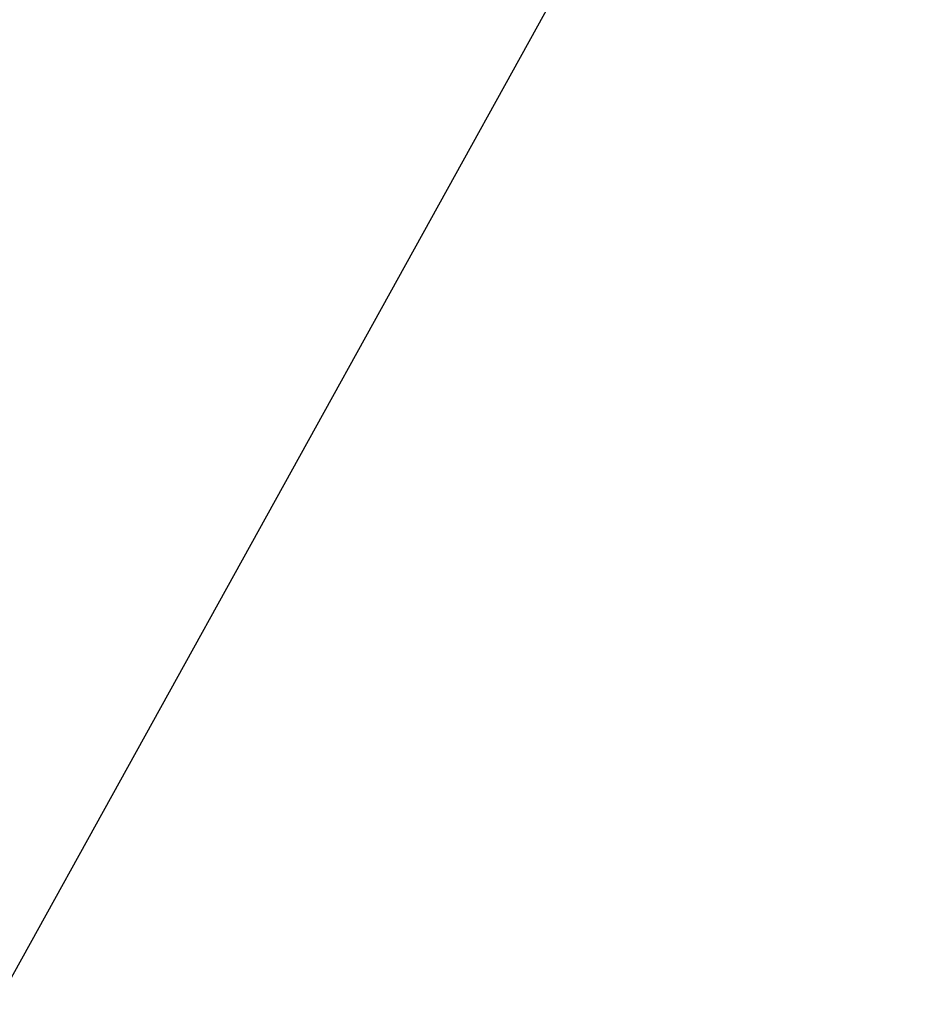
# Model space of a CAD drawing. Extents: x 0 to 370488, y 0 to 4202825.
# Tile 244 of 256: x 360288.259 to 360288.711, y 4200456.415 to 4200456.911. Entities that reach past the tile are written whole.
import ezdxf

# ---------------------------------------------------------------- set-up
doc = ezdxf.new("R2010")
doc.units = 0
doc.header["$LTSCALE"] = 0.5
doc.header["$MEASUREMENT"] = 0
doc.linetypes.add('CONTI', pattern=[0])
doc.layers.add('GORIZDEFAULT', color=32, linetype='CONTI')

msp = doc.modelspace()

# ---------------------------------------------------------------- linework, layer by layer
at = {"layer": 'GORIZDEFAULT', "color": 32}
msp.add_polyline3d([(360277.71, 4200442.86, 542.5), (360278.91, 4200443.64, 542.5), (360281.88, 4200445.83, 542.5), (360282.01, 4200445.98, 542.5), (360282.16, 4200446.19, 542.5), (360282.38, 4200446.48, 542.5), (360282.67, 4200446.92, 542.5), (360283.06, 4200447.53, 542.5), (360283.57, 4200448.36, 542.5), (360284.23, 4200449.45, 542.5), (360285.04, 4200450.83, 542.5), (360285.99, 4200452.45, 542.5), (360287.04, 4200454.27, 542.5), (360288.15, 4200456.24, 542.5), (360289.29, 4200458.3, 542.5), (360290.42, 4200460.4, 542.5), (360291.51, 4200462.49, 542.5), (360292.52, 4200464.52, 542.5), (360293.46, 4200466.48, 542.5), (360294.29, 4200468.34, 542.5), (360295.02, 4200470.1, 542.5)], dxfattribs=at)
msp.add_polyline3d([(360277.71, 4200442.86, 542.5), (360278.91, 4200443.64, 542.5), (360281.88, 4200445.83, 542.5), (360282.01, 4200445.98, 542.5), (360282.16, 4200446.19, 542.5), (360282.38, 4200446.48, 542.5), (360282.67, 4200446.92, 542.5), (360283.06, 4200447.53, 542.5), (360283.57, 4200448.36, 542.5), (360284.23, 4200449.45, 542.5), (360285.04, 4200450.83, 542.5), (360285.99, 4200452.45, 542.5), (360287.04, 4200454.27, 542.5), (360288.15, 4200456.24, 542.5), (360289.29, 4200458.3, 542.5), (360290.42, 4200460.4, 542.5), (360291.51, 4200462.49, 542.5), (360292.52, 4200464.52, 542.5), (360293.46, 4200466.48, 542.5), (360294.29, 4200468.34, 542.5), (360295.02, 4200470.1, 542.5)], dxfattribs=at)
msp.add_polyline3d([(360277.71, 4200442.86, 542.5), (360278.91, 4200443.64, 542.5), (360281.88, 4200445.83, 542.5), (360282.01, 4200445.98, 542.5), (360282.16, 4200446.19, 542.5), (360282.38, 4200446.48, 542.5), (360282.67, 4200446.92, 542.5), (360283.06, 4200447.53, 542.5), (360283.57, 4200448.36, 542.5), (360284.23, 4200449.45, 542.5), (360285.04, 4200450.83, 542.5), (360285.99, 4200452.45, 542.5), (360287.04, 4200454.27, 542.5), (360288.15, 4200456.24, 542.5), (360289.29, 4200458.3, 542.5), (360290.42, 4200460.4, 542.5), (360291.51, 4200462.49, 542.5), (360292.52, 4200464.52, 542.5), (360293.46, 4200466.48, 542.5), (360294.29, 4200468.34, 542.5), (360295.02, 4200470.1, 542.5)], dxfattribs=at)
msp.add_polyline3d([(360277.71, 4200442.86, 542.5), (360278.91, 4200443.64, 542.5), (360281.88, 4200445.83, 542.5), (360282.01, 4200445.98, 542.5), (360282.16, 4200446.19, 542.5), (360282.38, 4200446.48, 542.5), (360282.67, 4200446.92, 542.5), (360283.06, 4200447.53, 542.5), (360283.57, 4200448.36, 542.5), (360284.23, 4200449.45, 542.5), (360285.04, 4200450.83, 542.5), (360285.99, 4200452.45, 542.5), (360287.04, 4200454.27, 542.5), (360288.15, 4200456.24, 542.5), (360289.29, 4200458.3, 542.5), (360290.42, 4200460.4, 542.5), (360291.51, 4200462.49, 542.5), (360292.52, 4200464.52, 542.5), (360293.46, 4200466.48, 542.5), (360294.29, 4200468.34, 542.5), (360295.02, 4200470.1, 542.5)], dxfattribs=at)
msp.add_polyline3d([(360277.71, 4200442.86, 542.5), (360278.91, 4200443.64, 542.5), (360281.88, 4200445.83, 542.5), (360282.01, 4200445.98, 542.5), (360282.16, 4200446.19, 542.5), (360282.38, 4200446.48, 542.5), (360282.67, 4200446.92, 542.5), (360283.06, 4200447.53, 542.5), (360283.57, 4200448.36, 542.5), (360284.23, 4200449.45, 542.5), (360285.04, 4200450.83, 542.5), (360285.99, 4200452.45, 542.5), (360287.04, 4200454.27, 542.5), (360288.15, 4200456.24, 542.5), (360289.29, 4200458.3, 542.5), (360290.42, 4200460.4, 542.5), (360291.51, 4200462.49, 542.5), (360292.52, 4200464.52, 542.5), (360293.46, 4200466.48, 542.5), (360294.29, 4200468.34, 542.5), (360295.02, 4200470.1, 542.5)], dxfattribs=at)
msp.add_polyline3d([(360277.71, 4200442.86, 542.5), (360278.91, 4200443.64, 542.5), (360281.88, 4200445.83, 542.5), (360282.01, 4200445.98, 542.5), (360282.16, 4200446.19, 542.5), (360282.38, 4200446.48, 542.5), (360282.67, 4200446.92, 542.5), (360283.06, 4200447.53, 542.5), (360283.57, 4200448.36, 542.5), (360284.23, 4200449.45, 542.5), (360285.04, 4200450.83, 542.5), (360285.99, 4200452.45, 542.5), (360287.04, 4200454.27, 542.5), (360288.15, 4200456.24, 542.5), (360289.29, 4200458.3, 542.5), (360290.42, 4200460.4, 542.5), (360291.51, 4200462.49, 542.5), (360292.52, 4200464.52, 542.5), (360293.46, 4200466.48, 542.5), (360294.29, 4200468.34, 542.5), (360295.02, 4200470.1, 542.5)], dxfattribs=at)
msp.add_polyline3d([(360277.71, 4200442.86, 542.5), (360278.91, 4200443.64, 542.5), (360281.88, 4200445.83, 542.5), (360282.01, 4200445.98, 542.5), (360282.16, 4200446.19, 542.5), (360282.38, 4200446.48, 542.5), (360282.67, 4200446.92, 542.5), (360283.06, 4200447.53, 542.5), (360283.57, 4200448.36, 542.5), (360284.23, 4200449.45, 542.5), (360285.04, 4200450.83, 542.5), (360285.99, 4200452.45, 542.5), (360287.04, 4200454.27, 542.5), (360288.15, 4200456.24, 542.5), (360289.29, 4200458.3, 542.5), (360290.42, 4200460.4, 542.5), (360291.51, 4200462.49, 542.5), (360292.52, 4200464.52, 542.5), (360293.46, 4200466.48, 542.5), (360294.29, 4200468.34, 542.5), (360295.02, 4200470.1, 542.5)], dxfattribs=at)
msp.add_polyline3d([(360277.71, 4200442.86, 542.5), (360278.91, 4200443.64, 542.5), (360281.88, 4200445.83, 542.5), (360282.01, 4200445.98, 542.5), (360282.16, 4200446.19, 542.5), (360282.38, 4200446.48, 542.5), (360282.67, 4200446.92, 542.5), (360283.06, 4200447.53, 542.5), (360283.57, 4200448.36, 542.5), (360284.23, 4200449.45, 542.5), (360285.04, 4200450.83, 542.5), (360285.99, 4200452.45, 542.5), (360287.04, 4200454.27, 542.5), (360288.15, 4200456.24, 542.5), (360289.29, 4200458.3, 542.5), (360290.42, 4200460.4, 542.5), (360291.51, 4200462.49, 542.5), (360292.52, 4200464.52, 542.5), (360293.46, 4200466.48, 542.5), (360294.29, 4200468.34, 542.5), (360295.02, 4200470.1, 542.5)], dxfattribs=at)
msp.add_polyline3d([(360277.71, 4200442.86, 542.5), (360278.91, 4200443.64, 542.5), (360281.88, 4200445.83, 542.5), (360282.01, 4200445.98, 542.5), (360282.16, 4200446.19, 542.5), (360282.38, 4200446.48, 542.5), (360282.67, 4200446.92, 542.5), (360283.06, 4200447.53, 542.5), (360283.57, 4200448.36, 542.5), (360284.23, 4200449.45, 542.5), (360285.04, 4200450.83, 542.5), (360285.99, 4200452.45, 542.5), (360287.04, 4200454.27, 542.5), (360288.15, 4200456.24, 542.5), (360289.29, 4200458.3, 542.5), (360290.42, 4200460.4, 542.5), (360291.51, 4200462.49, 542.5), (360292.52, 4200464.52, 542.5), (360293.46, 4200466.48, 542.5), (360294.29, 4200468.34, 542.5), (360295.02, 4200470.1, 542.5)], dxfattribs=at)
msp.add_polyline3d([(360277.71, 4200442.86, 542.5), (360278.91, 4200443.64, 542.5), (360281.88, 4200445.83, 542.5), (360282.01, 4200445.98, 542.5), (360282.16, 4200446.19, 542.5), (360282.38, 4200446.48, 542.5), (360282.67, 4200446.92, 542.5), (360283.06, 4200447.53, 542.5), (360283.57, 4200448.36, 542.5), (360284.23, 4200449.45, 542.5), (360285.04, 4200450.83, 542.5), (360285.99, 4200452.45, 542.5), (360287.04, 4200454.27, 542.5), (360288.15, 4200456.24, 542.5), (360289.29, 4200458.3, 542.5), (360290.42, 4200460.4, 542.5), (360291.51, 4200462.49, 542.5), (360292.52, 4200464.52, 542.5), (360293.46, 4200466.48, 542.5), (360294.29, 4200468.34, 542.5), (360295.02, 4200470.1, 542.5)], dxfattribs=at)
msp.add_polyline3d([(360277.71, 4200442.86, 542.5), (360278.91, 4200443.64, 542.5), (360281.88, 4200445.83, 542.5), (360282.01, 4200445.98, 542.5), (360282.16, 4200446.19, 542.5), (360282.38, 4200446.48, 542.5), (360282.67, 4200446.92, 542.5), (360283.06, 4200447.53, 542.5), (360283.57, 4200448.36, 542.5), (360284.23, 4200449.45, 542.5), (360285.04, 4200450.83, 542.5), (360285.99, 4200452.45, 542.5), (360287.04, 4200454.27, 542.5), (360288.15, 4200456.24, 542.5), (360289.29, 4200458.3, 542.5), (360290.42, 4200460.4, 542.5), (360291.51, 4200462.49, 542.5), (360292.52, 4200464.52, 542.5), (360293.46, 4200466.48, 542.5), (360294.29, 4200468.34, 542.5), (360295.02, 4200470.1, 542.5)], dxfattribs=at)
msp.add_polyline3d([(360277.71, 4200442.86, 542.5), (360278.91, 4200443.64, 542.5), (360281.88, 4200445.83, 542.5), (360282.01, 4200445.98, 542.5), (360282.16, 4200446.19, 542.5), (360282.38, 4200446.48, 542.5), (360282.67, 4200446.92, 542.5), (360283.06, 4200447.53, 542.5), (360283.57, 4200448.36, 542.5), (360284.23, 4200449.45, 542.5), (360285.04, 4200450.83, 542.5), (360285.99, 4200452.45, 542.5), (360287.04, 4200454.27, 542.5), (360288.15, 4200456.24, 542.5), (360289.29, 4200458.3, 542.5), (360290.42, 4200460.4, 542.5), (360291.51, 4200462.49, 542.5), (360292.52, 4200464.52, 542.5), (360293.46, 4200466.48, 542.5), (360294.29, 4200468.34, 542.5), (360295.02, 4200470.1, 542.5)], dxfattribs=at)
msp.add_polyline3d([(360277.71, 4200442.86, 542.5), (360278.91, 4200443.64, 542.5), (360281.88, 4200445.83, 542.5), (360282.01, 4200445.98, 542.5), (360282.16, 4200446.19, 542.5), (360282.38, 4200446.48, 542.5), (360282.67, 4200446.92, 542.5), (360283.06, 4200447.53, 542.5), (360283.57, 4200448.36, 542.5), (360284.23, 4200449.45, 542.5), (360285.04, 4200450.83, 542.5), (360285.99, 4200452.45, 542.5), (360287.04, 4200454.27, 542.5), (360288.15, 4200456.24, 542.5), (360289.29, 4200458.3, 542.5), (360290.42, 4200460.4, 542.5), (360291.51, 4200462.49, 542.5), (360292.52, 4200464.52, 542.5), (360293.46, 4200466.48, 542.5), (360294.29, 4200468.34, 542.5), (360295.02, 4200470.1, 542.5)], dxfattribs=at)
msp.add_polyline3d([(360277.71, 4200442.86, 542.5), (360278.91, 4200443.64, 542.5), (360281.88, 4200445.83, 542.5), (360282.01, 4200445.98, 542.5), (360282.16, 4200446.19, 542.5), (360282.38, 4200446.48, 542.5), (360282.67, 4200446.92, 542.5), (360283.06, 4200447.53, 542.5), (360283.57, 4200448.36, 542.5), (360284.23, 4200449.45, 542.5), (360285.04, 4200450.83, 542.5), (360285.99, 4200452.45, 542.5), (360287.04, 4200454.27, 542.5), (360288.15, 4200456.24, 542.5), (360289.29, 4200458.3, 542.5), (360290.42, 4200460.4, 542.5), (360291.51, 4200462.49, 542.5), (360292.52, 4200464.52, 542.5), (360293.46, 4200466.48, 542.5), (360294.29, 4200468.34, 542.5), (360295.02, 4200470.1, 542.5)], dxfattribs=at)
msp.add_polyline3d([(360277.71, 4200442.86, 542.5), (360278.91, 4200443.64, 542.5), (360281.88, 4200445.83, 542.5), (360282.01, 4200445.98, 542.5), (360282.16, 4200446.19, 542.5), (360282.38, 4200446.48, 542.5), (360282.67, 4200446.92, 542.5), (360283.06, 4200447.53, 542.5), (360283.57, 4200448.36, 542.5), (360284.23, 4200449.45, 542.5), (360285.04, 4200450.83, 542.5), (360285.99, 4200452.45, 542.5), (360287.04, 4200454.27, 542.5), (360288.15, 4200456.24, 542.5), (360289.29, 4200458.3, 542.5), (360290.42, 4200460.4, 542.5), (360291.51, 4200462.49, 542.5), (360292.52, 4200464.52, 542.5), (360293.46, 4200466.48, 542.5), (360294.29, 4200468.34, 542.5), (360295.02, 4200470.1, 542.5)], dxfattribs=at)
msp.add_polyline3d([(360277.71, 4200442.86, 542.5), (360278.91, 4200443.64, 542.5), (360281.88, 4200445.83, 542.5), (360282.01, 4200445.98, 542.5), (360282.16, 4200446.19, 542.5), (360282.38, 4200446.48, 542.5), (360282.67, 4200446.92, 542.5), (360283.06, 4200447.53, 542.5), (360283.57, 4200448.36, 542.5), (360284.23, 4200449.45, 542.5), (360285.04, 4200450.83, 542.5), (360285.99, 4200452.45, 542.5), (360287.04, 4200454.27, 542.5), (360288.15, 4200456.24, 542.5), (360289.29, 4200458.3, 542.5), (360290.42, 4200460.4, 542.5), (360291.51, 4200462.49, 542.5), (360292.52, 4200464.52, 542.5), (360293.46, 4200466.48, 542.5), (360294.29, 4200468.34, 542.5), (360295.02, 4200470.1, 542.5)], dxfattribs=at)
msp.add_polyline3d([(360277.71, 4200442.86, 542.5), (360278.91, 4200443.64, 542.5), (360281.88, 4200445.83, 542.5), (360282.01, 4200445.98, 542.5), (360282.16, 4200446.19, 542.5), (360282.38, 4200446.48, 542.5), (360282.67, 4200446.92, 542.5), (360283.06, 4200447.53, 542.5), (360283.57, 4200448.36, 542.5), (360284.23, 4200449.45, 542.5), (360285.04, 4200450.83, 542.5), (360285.99, 4200452.45, 542.5), (360287.04, 4200454.27, 542.5), (360288.15, 4200456.24, 542.5), (360289.29, 4200458.3, 542.5), (360290.42, 4200460.4, 542.5), (360291.51, 4200462.49, 542.5), (360292.52, 4200464.52, 542.5), (360293.46, 4200466.48, 542.5), (360294.29, 4200468.34, 542.5), (360295.02, 4200470.1, 542.5)], dxfattribs=at)
msp.add_polyline3d([(360277.71, 4200442.86, 542.5), (360278.91, 4200443.64, 542.5), (360281.88, 4200445.83, 542.5), (360282.01, 4200445.98, 542.5), (360282.16, 4200446.19, 542.5), (360282.38, 4200446.48, 542.5), (360282.67, 4200446.92, 542.5), (360283.06, 4200447.53, 542.5), (360283.57, 4200448.36, 542.5), (360284.23, 4200449.45, 542.5), (360285.04, 4200450.83, 542.5), (360285.99, 4200452.45, 542.5), (360287.04, 4200454.27, 542.5), (360288.15, 4200456.24, 542.5), (360289.29, 4200458.3, 542.5), (360290.42, 4200460.4, 542.5), (360291.51, 4200462.49, 542.5), (360292.52, 4200464.52, 542.5), (360293.46, 4200466.48, 542.5), (360294.29, 4200468.34, 542.5), (360295.02, 4200470.1, 542.5)], dxfattribs=at)
msp.add_polyline3d([(360277.71, 4200442.86, 542.5), (360278.91, 4200443.64, 542.5), (360281.88, 4200445.83, 542.5), (360282.01, 4200445.98, 542.5), (360282.16, 4200446.19, 542.5), (360282.38, 4200446.48, 542.5), (360282.67, 4200446.92, 542.5), (360283.06, 4200447.53, 542.5), (360283.57, 4200448.36, 542.5), (360284.23, 4200449.45, 542.5), (360285.04, 4200450.83, 542.5), (360285.99, 4200452.45, 542.5), (360287.04, 4200454.27, 542.5), (360288.15, 4200456.24, 542.5), (360289.29, 4200458.3, 542.5), (360290.42, 4200460.4, 542.5), (360291.51, 4200462.49, 542.5), (360292.52, 4200464.52, 542.5), (360293.46, 4200466.48, 542.5), (360294.29, 4200468.34, 542.5), (360295.02, 4200470.1, 542.5)], dxfattribs=at)
msp.add_polyline3d([(360277.71, 4200442.86, 542.5), (360278.91, 4200443.64, 542.5), (360281.88, 4200445.83, 542.5), (360282.01, 4200445.98, 542.5), (360282.16, 4200446.19, 542.5), (360282.38, 4200446.48, 542.5), (360282.67, 4200446.92, 542.5), (360283.06, 4200447.53, 542.5), (360283.57, 4200448.36, 542.5), (360284.23, 4200449.45, 542.5), (360285.04, 4200450.83, 542.5), (360285.99, 4200452.45, 542.5), (360287.04, 4200454.27, 542.5), (360288.15, 4200456.24, 542.5), (360289.29, 4200458.3, 542.5), (360290.42, 4200460.4, 542.5), (360291.51, 4200462.49, 542.5), (360292.52, 4200464.52, 542.5), (360293.46, 4200466.48, 542.5), (360294.29, 4200468.34, 542.5), (360295.02, 4200470.1, 542.5)], dxfattribs=at)
msp.add_polyline3d([(360277.71, 4200442.86, 542.5), (360278.91, 4200443.64, 542.5), (360281.88, 4200445.83, 542.5), (360282.01, 4200445.98, 542.5), (360282.16, 4200446.19, 542.5), (360282.38, 4200446.48, 542.5), (360282.67, 4200446.92, 542.5), (360283.06, 4200447.53, 542.5), (360283.57, 4200448.36, 542.5), (360284.23, 4200449.45, 542.5), (360285.04, 4200450.83, 542.5), (360285.99, 4200452.45, 542.5), (360287.04, 4200454.27, 542.5), (360288.15, 4200456.24, 542.5), (360289.29, 4200458.3, 542.5), (360290.42, 4200460.4, 542.5), (360291.51, 4200462.49, 542.5), (360292.52, 4200464.52, 542.5), (360293.46, 4200466.48, 542.5), (360294.29, 4200468.34, 542.5), (360295.02, 4200470.1, 542.5)], dxfattribs=at)
msp.add_polyline3d([(360277.71, 4200442.86, 542.5), (360278.91, 4200443.64, 542.5), (360281.88, 4200445.83, 542.5), (360282.01, 4200445.98, 542.5), (360282.16, 4200446.19, 542.5), (360282.38, 4200446.48, 542.5), (360282.67, 4200446.92, 542.5), (360283.06, 4200447.53, 542.5), (360283.57, 4200448.36, 542.5), (360284.23, 4200449.45, 542.5), (360285.04, 4200450.83, 542.5), (360285.99, 4200452.45, 542.5), (360287.04, 4200454.27, 542.5), (360288.15, 4200456.24, 542.5), (360289.29, 4200458.3, 542.5), (360290.42, 4200460.4, 542.5), (360291.51, 4200462.49, 542.5), (360292.52, 4200464.52, 542.5), (360293.46, 4200466.48, 542.5), (360294.29, 4200468.34, 542.5), (360295.02, 4200470.1, 542.5)], dxfattribs=at)
msp.add_polyline3d([(360277.71, 4200442.86, 542.5), (360278.91, 4200443.64, 542.5), (360281.88, 4200445.83, 542.5), (360282.01, 4200445.98, 542.5), (360282.16, 4200446.19, 542.5), (360282.38, 4200446.48, 542.5), (360282.67, 4200446.92, 542.5), (360283.06, 4200447.53, 542.5), (360283.57, 4200448.36, 542.5), (360284.23, 4200449.45, 542.5), (360285.04, 4200450.83, 542.5), (360285.99, 4200452.45, 542.5), (360287.04, 4200454.27, 542.5), (360288.15, 4200456.24, 542.5), (360289.29, 4200458.3, 542.5), (360290.42, 4200460.4, 542.5), (360291.51, 4200462.49, 542.5), (360292.52, 4200464.52, 542.5), (360293.46, 4200466.48, 542.5), (360294.29, 4200468.34, 542.5), (360295.02, 4200470.1, 542.5)], dxfattribs=at)
msp.add_polyline3d([(360277.71, 4200442.86, 542.5), (360278.91, 4200443.64, 542.5), (360281.88, 4200445.83, 542.5), (360282.01, 4200445.98, 542.5), (360282.16, 4200446.19, 542.5), (360282.38, 4200446.48, 542.5), (360282.67, 4200446.92, 542.5), (360283.06, 4200447.53, 542.5), (360283.57, 4200448.36, 542.5), (360284.23, 4200449.45, 542.5), (360285.04, 4200450.83, 542.5), (360285.99, 4200452.45, 542.5), (360287.04, 4200454.27, 542.5), (360288.15, 4200456.24, 542.5), (360289.29, 4200458.3, 542.5), (360290.42, 4200460.4, 542.5), (360291.51, 4200462.49, 542.5), (360292.52, 4200464.52, 542.5), (360293.46, 4200466.48, 542.5), (360294.29, 4200468.34, 542.5), (360295.02, 4200470.1, 542.5)], dxfattribs=at)
msp.add_polyline3d([(360277.71, 4200442.86, 542.5), (360278.91, 4200443.64, 542.5), (360281.88, 4200445.83, 542.5), (360282.01, 4200445.98, 542.5), (360282.16, 4200446.19, 542.5), (360282.38, 4200446.48, 542.5), (360282.67, 4200446.92, 542.5), (360283.06, 4200447.53, 542.5), (360283.57, 4200448.36, 542.5), (360284.23, 4200449.45, 542.5), (360285.04, 4200450.83, 542.5), (360285.99, 4200452.45, 542.5), (360287.04, 4200454.27, 542.5), (360288.15, 4200456.24, 542.5), (360289.29, 4200458.3, 542.5), (360290.42, 4200460.4, 542.5), (360291.51, 4200462.49, 542.5), (360292.52, 4200464.52, 542.5), (360293.46, 4200466.48, 542.5), (360294.29, 4200468.34, 542.5), (360295.02, 4200470.1, 542.5)], dxfattribs=at)
msp.add_polyline3d([(360277.71, 4200442.86, 542.5), (360278.91, 4200443.64, 542.5), (360281.88, 4200445.83, 542.5), (360282.01, 4200445.98, 542.5), (360282.16, 4200446.19, 542.5), (360282.38, 4200446.48, 542.5), (360282.67, 4200446.92, 542.5), (360283.06, 4200447.53, 542.5), (360283.57, 4200448.36, 542.5), (360284.23, 4200449.45, 542.5), (360285.04, 4200450.83, 542.5), (360285.99, 4200452.45, 542.5), (360287.04, 4200454.27, 542.5), (360288.15, 4200456.24, 542.5), (360289.29, 4200458.3, 542.5), (360290.42, 4200460.4, 542.5), (360291.51, 4200462.49, 542.5), (360292.52, 4200464.52, 542.5), (360293.46, 4200466.48, 542.5), (360294.29, 4200468.34, 542.5), (360295.02, 4200470.1, 542.5)], dxfattribs=at)
msp.add_polyline3d([(360277.71, 4200442.86, 542.5), (360278.91, 4200443.64, 542.5), (360281.88, 4200445.83, 542.5), (360282.01, 4200445.98, 542.5), (360282.16, 4200446.19, 542.5), (360282.38, 4200446.48, 542.5), (360282.67, 4200446.92, 542.5), (360283.06, 4200447.53, 542.5), (360283.57, 4200448.36, 542.5), (360284.23, 4200449.45, 542.5), (360285.04, 4200450.83, 542.5), (360285.99, 4200452.45, 542.5), (360287.04, 4200454.27, 542.5), (360288.15, 4200456.24, 542.5), (360289.29, 4200458.3, 542.5), (360290.42, 4200460.4, 542.5), (360291.51, 4200462.49, 542.5), (360292.52, 4200464.52, 542.5), (360293.46, 4200466.48, 542.5), (360294.29, 4200468.34, 542.5), (360295.02, 4200470.1, 542.5)], dxfattribs=at)
msp.add_polyline3d([(360277.71, 4200442.86, 542.5), (360278.91, 4200443.64, 542.5), (360281.88, 4200445.83, 542.5), (360282.01, 4200445.98, 542.5), (360282.16, 4200446.19, 542.5), (360282.38, 4200446.48, 542.5), (360282.67, 4200446.92, 542.5), (360283.06, 4200447.53, 542.5), (360283.57, 4200448.36, 542.5), (360284.23, 4200449.45, 542.5), (360285.04, 4200450.83, 542.5), (360285.99, 4200452.45, 542.5), (360287.04, 4200454.27, 542.5), (360288.15, 4200456.24, 542.5), (360289.29, 4200458.3, 542.5), (360290.42, 4200460.4, 542.5), (360291.51, 4200462.49, 542.5), (360292.52, 4200464.52, 542.5), (360293.46, 4200466.48, 542.5), (360294.29, 4200468.34, 542.5), (360295.02, 4200470.1, 542.5)], dxfattribs=at)
msp.add_polyline3d([(360277.71, 4200442.86, 542.5), (360278.91, 4200443.64, 542.5), (360281.88, 4200445.83, 542.5), (360282.01, 4200445.98, 542.5), (360282.16, 4200446.19, 542.5), (360282.38, 4200446.48, 542.5), (360282.67, 4200446.92, 542.5), (360283.06, 4200447.53, 542.5), (360283.57, 4200448.36, 542.5), (360284.23, 4200449.45, 542.5), (360285.04, 4200450.83, 542.5), (360285.99, 4200452.45, 542.5), (360287.04, 4200454.27, 542.5), (360288.15, 4200456.24, 542.5), (360289.29, 4200458.3, 542.5), (360290.42, 4200460.4, 542.5), (360291.51, 4200462.49, 542.5), (360292.52, 4200464.52, 542.5), (360293.46, 4200466.48, 542.5), (360294.29, 4200468.34, 542.5), (360295.02, 4200470.1, 542.5)], dxfattribs=at)
msp.add_polyline3d([(360277.71, 4200442.86, 542.5), (360278.91, 4200443.64, 542.5), (360281.88, 4200445.83, 542.5), (360282.01, 4200445.98, 542.5), (360282.16, 4200446.19, 542.5), (360282.38, 4200446.48, 542.5), (360282.67, 4200446.92, 542.5), (360283.06, 4200447.53, 542.5), (360283.57, 4200448.36, 542.5), (360284.23, 4200449.45, 542.5), (360285.04, 4200450.83, 542.5), (360285.99, 4200452.45, 542.5), (360287.04, 4200454.27, 542.5), (360288.15, 4200456.24, 542.5), (360289.29, 4200458.3, 542.5), (360290.42, 4200460.4, 542.5), (360291.51, 4200462.49, 542.5), (360292.52, 4200464.52, 542.5), (360293.46, 4200466.48, 542.5), (360294.29, 4200468.34, 542.5), (360295.02, 4200470.1, 542.5)], dxfattribs=at)
msp.add_polyline3d([(360277.71, 4200442.86, 542.5), (360278.91, 4200443.64, 542.5), (360281.88, 4200445.83, 542.5), (360282.01, 4200445.98, 542.5), (360282.16, 4200446.19, 542.5), (360282.38, 4200446.48, 542.5), (360282.67, 4200446.92, 542.5), (360283.06, 4200447.53, 542.5), (360283.57, 4200448.36, 542.5), (360284.23, 4200449.45, 542.5), (360285.04, 4200450.83, 542.5), (360285.99, 4200452.45, 542.5), (360287.04, 4200454.27, 542.5), (360288.15, 4200456.24, 542.5), (360289.29, 4200458.3, 542.5), (360290.42, 4200460.4, 542.5), (360291.51, 4200462.49, 542.5), (360292.52, 4200464.52, 542.5), (360293.46, 4200466.48, 542.5), (360294.29, 4200468.34, 542.5), (360295.02, 4200470.1, 542.5)], dxfattribs=at)
msp.add_polyline3d([(360277.71, 4200442.86, 542.5), (360278.91, 4200443.64, 542.5), (360281.88, 4200445.83, 542.5), (360282.01, 4200445.98, 542.5), (360282.16, 4200446.19, 542.5), (360282.38, 4200446.48, 542.5), (360282.67, 4200446.92, 542.5), (360283.06, 4200447.53, 542.5), (360283.57, 4200448.36, 542.5), (360284.23, 4200449.45, 542.5), (360285.04, 4200450.83, 542.5), (360285.99, 4200452.45, 542.5), (360287.04, 4200454.27, 542.5), (360288.15, 4200456.24, 542.5), (360289.29, 4200458.3, 542.5), (360290.42, 4200460.4, 542.5), (360291.51, 4200462.49, 542.5), (360292.52, 4200464.52, 542.5), (360293.46, 4200466.48, 542.5), (360294.29, 4200468.34, 542.5), (360295.02, 4200470.1, 542.5)], dxfattribs=at)
msp.add_polyline3d([(360277.71, 4200442.86, 542.5), (360278.91, 4200443.64, 542.5), (360281.88, 4200445.83, 542.5), (360282.01, 4200445.98, 542.5), (360282.16, 4200446.19, 542.5), (360282.38, 4200446.48, 542.5), (360282.67, 4200446.92, 542.5), (360283.06, 4200447.53, 542.5), (360283.57, 4200448.36, 542.5), (360284.23, 4200449.45, 542.5), (360285.04, 4200450.83, 542.5), (360285.99, 4200452.45, 542.5), (360287.04, 4200454.27, 542.5), (360288.15, 4200456.24, 542.5), (360289.29, 4200458.3, 542.5), (360290.42, 4200460.4, 542.5), (360291.51, 4200462.49, 542.5), (360292.52, 4200464.52, 542.5), (360293.46, 4200466.48, 542.5), (360294.29, 4200468.34, 542.5), (360295.02, 4200470.1, 542.5)], dxfattribs=at)
msp.add_polyline3d([(360277.71, 4200442.86, 542.5), (360278.91, 4200443.64, 542.5), (360281.88, 4200445.83, 542.5), (360282.01, 4200445.98, 542.5), (360282.16, 4200446.19, 542.5), (360282.38, 4200446.48, 542.5), (360282.67, 4200446.92, 542.5), (360283.06, 4200447.53, 542.5), (360283.57, 4200448.36, 542.5), (360284.23, 4200449.45, 542.5), (360285.04, 4200450.83, 542.5), (360285.99, 4200452.45, 542.5), (360287.04, 4200454.27, 542.5), (360288.15, 4200456.24, 542.5), (360289.29, 4200458.3, 542.5), (360290.42, 4200460.4, 542.5), (360291.51, 4200462.49, 542.5), (360292.52, 4200464.52, 542.5), (360293.46, 4200466.48, 542.5), (360294.29, 4200468.34, 542.5), (360295.02, 4200470.1, 542.5)], dxfattribs=at)
msp.add_polyline3d([(360277.71, 4200442.86, 542.5), (360278.91, 4200443.64, 542.5), (360281.88, 4200445.83, 542.5), (360282.01, 4200445.98, 542.5), (360282.16, 4200446.19, 542.5), (360282.38, 4200446.48, 542.5), (360282.67, 4200446.92, 542.5), (360283.06, 4200447.53, 542.5), (360283.57, 4200448.36, 542.5), (360284.23, 4200449.45, 542.5), (360285.04, 4200450.83, 542.5), (360285.99, 4200452.45, 542.5), (360287.04, 4200454.27, 542.5), (360288.15, 4200456.24, 542.5), (360289.29, 4200458.3, 542.5), (360290.42, 4200460.4, 542.5), (360291.51, 4200462.49, 542.5), (360292.52, 4200464.52, 542.5), (360293.46, 4200466.48, 542.5), (360294.29, 4200468.34, 542.5), (360295.02, 4200470.1, 542.5)], dxfattribs=at)
msp.add_polyline3d([(360277.71, 4200442.86, 542.5), (360278.91, 4200443.64, 542.5), (360281.88, 4200445.83, 542.5), (360282.01, 4200445.98, 542.5), (360282.16, 4200446.19, 542.5), (360282.38, 4200446.48, 542.5), (360282.67, 4200446.92, 542.5), (360283.06, 4200447.53, 542.5), (360283.57, 4200448.36, 542.5), (360284.23, 4200449.45, 542.5), (360285.04, 4200450.83, 542.5), (360285.99, 4200452.45, 542.5), (360287.04, 4200454.27, 542.5), (360288.15, 4200456.24, 542.5), (360289.29, 4200458.3, 542.5), (360290.42, 4200460.4, 542.5), (360291.51, 4200462.49, 542.5), (360292.52, 4200464.52, 542.5), (360293.46, 4200466.48, 542.5), (360294.29, 4200468.34, 542.5), (360295.02, 4200470.1, 542.5)], dxfattribs=at)
msp.add_polyline3d([(360277.71, 4200442.86, 542.5), (360278.91, 4200443.64, 542.5), (360281.88, 4200445.83, 542.5), (360282.01, 4200445.98, 542.5), (360282.16, 4200446.19, 542.5), (360282.38, 4200446.48, 542.5), (360282.67, 4200446.92, 542.5), (360283.06, 4200447.53, 542.5), (360283.57, 4200448.36, 542.5), (360284.23, 4200449.45, 542.5), (360285.04, 4200450.83, 542.5), (360285.99, 4200452.45, 542.5), (360287.04, 4200454.27, 542.5), (360288.15, 4200456.24, 542.5), (360289.29, 4200458.3, 542.5), (360290.42, 4200460.4, 542.5), (360291.51, 4200462.49, 542.5), (360292.52, 4200464.52, 542.5), (360293.46, 4200466.48, 542.5), (360294.29, 4200468.34, 542.5), (360295.02, 4200470.1, 542.5)], dxfattribs=at)
msp.add_polyline3d([(360277.71, 4200442.86, 542.5), (360278.91, 4200443.64, 542.5), (360281.88, 4200445.83, 542.5), (360282.01, 4200445.98, 542.5), (360282.16, 4200446.19, 542.5), (360282.38, 4200446.48, 542.5), (360282.67, 4200446.92, 542.5), (360283.06, 4200447.53, 542.5), (360283.57, 4200448.36, 542.5), (360284.23, 4200449.45, 542.5), (360285.04, 4200450.83, 542.5), (360285.99, 4200452.45, 542.5), (360287.04, 4200454.27, 542.5), (360288.15, 4200456.24, 542.5), (360289.29, 4200458.3, 542.5), (360290.42, 4200460.4, 542.5), (360291.51, 4200462.49, 542.5), (360292.52, 4200464.52, 542.5), (360293.46, 4200466.48, 542.5), (360294.29, 4200468.34, 542.5), (360295.02, 4200470.1, 542.5)], dxfattribs=at)
msp.add_polyline3d([(360277.71, 4200442.86, 542.5), (360278.91, 4200443.64, 542.5), (360281.88, 4200445.83, 542.5), (360282.01, 4200445.98, 542.5), (360282.16, 4200446.19, 542.5), (360282.38, 4200446.48, 542.5), (360282.67, 4200446.92, 542.5), (360283.06, 4200447.53, 542.5), (360283.57, 4200448.36, 542.5), (360284.23, 4200449.45, 542.5), (360285.04, 4200450.83, 542.5), (360285.99, 4200452.45, 542.5), (360287.04, 4200454.27, 542.5), (360288.15, 4200456.24, 542.5), (360289.29, 4200458.3, 542.5), (360290.42, 4200460.4, 542.5), (360291.51, 4200462.49, 542.5), (360292.52, 4200464.52, 542.5), (360293.46, 4200466.48, 542.5), (360294.29, 4200468.34, 542.5), (360295.02, 4200470.1, 542.5)], dxfattribs=at)
msp.add_polyline3d([(360277.71, 4200442.86, 542.5), (360278.91, 4200443.64, 542.5), (360281.88, 4200445.83, 542.5), (360282.01, 4200445.98, 542.5), (360282.16, 4200446.19, 542.5), (360282.38, 4200446.48, 542.5), (360282.67, 4200446.92, 542.5), (360283.06, 4200447.53, 542.5), (360283.57, 4200448.36, 542.5), (360284.23, 4200449.45, 542.5), (360285.04, 4200450.83, 542.5), (360285.99, 4200452.45, 542.5), (360287.04, 4200454.27, 542.5), (360288.15, 4200456.24, 542.5), (360289.29, 4200458.3, 542.5), (360290.42, 4200460.4, 542.5), (360291.51, 4200462.49, 542.5), (360292.52, 4200464.52, 542.5), (360293.46, 4200466.48, 542.5), (360294.29, 4200468.34, 542.5), (360295.02, 4200470.1, 542.5)], dxfattribs=at)
msp.add_polyline3d([(360277.71, 4200442.86, 542.5), (360278.91, 4200443.64, 542.5), (360281.88, 4200445.83, 542.5), (360282.01, 4200445.98, 542.5), (360282.16, 4200446.19, 542.5), (360282.38, 4200446.48, 542.5), (360282.67, 4200446.92, 542.5), (360283.06, 4200447.53, 542.5), (360283.57, 4200448.36, 542.5), (360284.23, 4200449.45, 542.5), (360285.04, 4200450.83, 542.5), (360285.99, 4200452.45, 542.5), (360287.04, 4200454.27, 542.5), (360288.15, 4200456.24, 542.5), (360289.29, 4200458.3, 542.5), (360290.42, 4200460.4, 542.5), (360291.51, 4200462.49, 542.5), (360292.52, 4200464.52, 542.5), (360293.46, 4200466.48, 542.5), (360294.29, 4200468.34, 542.5), (360295.02, 4200470.1, 542.5)], dxfattribs=at)
msp.add_polyline3d([(360277.71, 4200442.86, 542.5), (360278.91, 4200443.64, 542.5), (360281.88, 4200445.83, 542.5), (360282.01, 4200445.98, 542.5), (360282.16, 4200446.19, 542.5), (360282.38, 4200446.48, 542.5), (360282.67, 4200446.92, 542.5), (360283.06, 4200447.53, 542.5), (360283.57, 4200448.36, 542.5), (360284.23, 4200449.45, 542.5), (360285.04, 4200450.83, 542.5), (360285.99, 4200452.45, 542.5), (360287.04, 4200454.27, 542.5), (360288.15, 4200456.24, 542.5), (360289.29, 4200458.3, 542.5), (360290.42, 4200460.4, 542.5), (360291.51, 4200462.49, 542.5), (360292.52, 4200464.52, 542.5), (360293.46, 4200466.48, 542.5), (360294.29, 4200468.34, 542.5), (360295.02, 4200470.1, 542.5)], dxfattribs=at)
msp.add_polyline3d([(360277.71, 4200442.86, 542.5), (360278.91, 4200443.64, 542.5), (360281.88, 4200445.83, 542.5), (360282.01, 4200445.98, 542.5), (360282.16, 4200446.19, 542.5), (360282.38, 4200446.48, 542.5), (360282.67, 4200446.92, 542.5), (360283.06, 4200447.53, 542.5), (360283.57, 4200448.36, 542.5), (360284.23, 4200449.45, 542.5), (360285.04, 4200450.83, 542.5), (360285.99, 4200452.45, 542.5), (360287.04, 4200454.27, 542.5), (360288.15, 4200456.24, 542.5), (360289.29, 4200458.3, 542.5), (360290.42, 4200460.4, 542.5), (360291.51, 4200462.49, 542.5), (360292.52, 4200464.52, 542.5), (360293.46, 4200466.48, 542.5), (360294.29, 4200468.34, 542.5), (360295.02, 4200470.1, 542.5)], dxfattribs=at)
msp.add_polyline3d([(360277.71, 4200442.86, 542.5), (360278.91, 4200443.64, 542.5), (360281.88, 4200445.83, 542.5), (360282.01, 4200445.98, 542.5), (360282.16, 4200446.19, 542.5), (360282.38, 4200446.48, 542.5), (360282.67, 4200446.92, 542.5), (360283.06, 4200447.53, 542.5), (360283.57, 4200448.36, 542.5), (360284.23, 4200449.45, 542.5), (360285.04, 4200450.83, 542.5), (360285.99, 4200452.45, 542.5), (360287.04, 4200454.27, 542.5), (360288.15, 4200456.24, 542.5), (360289.29, 4200458.3, 542.5), (360290.42, 4200460.4, 542.5), (360291.51, 4200462.49, 542.5), (360292.52, 4200464.52, 542.5), (360293.46, 4200466.48, 542.5), (360294.29, 4200468.34, 542.5), (360295.02, 4200470.1, 542.5)], dxfattribs=at)
msp.add_polyline3d([(360277.71, 4200442.86, 542.5), (360278.91, 4200443.64, 542.5), (360281.88, 4200445.83, 542.5), (360282.01, 4200445.98, 542.5), (360282.16, 4200446.19, 542.5), (360282.38, 4200446.48, 542.5), (360282.67, 4200446.92, 542.5), (360283.06, 4200447.53, 542.5), (360283.57, 4200448.36, 542.5), (360284.23, 4200449.45, 542.5), (360285.04, 4200450.83, 542.5), (360285.99, 4200452.45, 542.5), (360287.04, 4200454.27, 542.5), (360288.15, 4200456.24, 542.5), (360289.29, 4200458.3, 542.5), (360290.42, 4200460.4, 542.5), (360291.51, 4200462.49, 542.5), (360292.52, 4200464.52, 542.5), (360293.46, 4200466.48, 542.5), (360294.29, 4200468.34, 542.5), (360295.02, 4200470.1, 542.5)], dxfattribs=at)
msp.add_polyline3d([(360277.71, 4200442.86, 542.5), (360278.91, 4200443.64, 542.5), (360281.88, 4200445.83, 542.5), (360282.01, 4200445.98, 542.5), (360282.16, 4200446.19, 542.5), (360282.38, 4200446.48, 542.5), (360282.67, 4200446.92, 542.5), (360283.06, 4200447.53, 542.5), (360283.57, 4200448.36, 542.5), (360284.23, 4200449.45, 542.5), (360285.04, 4200450.83, 542.5), (360285.99, 4200452.45, 542.5), (360287.04, 4200454.27, 542.5), (360288.15, 4200456.24, 542.5), (360289.29, 4200458.3, 542.5), (360290.42, 4200460.4, 542.5), (360291.51, 4200462.49, 542.5), (360292.52, 4200464.52, 542.5), (360293.46, 4200466.48, 542.5), (360294.29, 4200468.34, 542.5), (360295.02, 4200470.1, 542.5)], dxfattribs=at)
msp.add_polyline3d([(360277.71, 4200442.86, 542.5), (360278.91, 4200443.64, 542.5), (360281.88, 4200445.83, 542.5), (360282.01, 4200445.98, 542.5), (360282.16, 4200446.19, 542.5), (360282.38, 4200446.48, 542.5), (360282.67, 4200446.92, 542.5), (360283.06, 4200447.53, 542.5), (360283.57, 4200448.36, 542.5), (360284.23, 4200449.45, 542.5), (360285.04, 4200450.83, 542.5), (360285.99, 4200452.45, 542.5), (360287.04, 4200454.27, 542.5), (360288.15, 4200456.24, 542.5), (360289.29, 4200458.3, 542.5), (360290.42, 4200460.4, 542.5), (360291.51, 4200462.49, 542.5), (360292.52, 4200464.52, 542.5), (360293.46, 4200466.48, 542.5), (360294.29, 4200468.34, 542.5), (360295.02, 4200470.1, 542.5)], dxfattribs=at)
msp.add_polyline3d([(360277.71, 4200442.86, 542.5), (360278.91, 4200443.64, 542.5), (360281.88, 4200445.83, 542.5), (360282.01, 4200445.98, 542.5), (360282.16, 4200446.19, 542.5), (360282.38, 4200446.48, 542.5), (360282.67, 4200446.92, 542.5), (360283.06, 4200447.53, 542.5), (360283.57, 4200448.36, 542.5), (360284.23, 4200449.45, 542.5), (360285.04, 4200450.83, 542.5), (360285.99, 4200452.45, 542.5), (360287.04, 4200454.27, 542.5), (360288.15, 4200456.24, 542.5), (360289.29, 4200458.3, 542.5), (360290.42, 4200460.4, 542.5), (360291.51, 4200462.49, 542.5), (360292.52, 4200464.52, 542.5), (360293.46, 4200466.48, 542.5), (360294.29, 4200468.34, 542.5), (360295.02, 4200470.1, 542.5)], dxfattribs=at)
msp.add_polyline3d([(360277.71, 4200442.86, 542.5), (360278.91, 4200443.64, 542.5), (360281.88, 4200445.83, 542.5), (360282.01, 4200445.98, 542.5), (360282.16, 4200446.19, 542.5), (360282.38, 4200446.48, 542.5), (360282.67, 4200446.92, 542.5), (360283.06, 4200447.53, 542.5), (360283.57, 4200448.36, 542.5), (360284.23, 4200449.45, 542.5), (360285.04, 4200450.83, 542.5), (360285.99, 4200452.45, 542.5), (360287.04, 4200454.27, 542.5), (360288.15, 4200456.24, 542.5), (360289.29, 4200458.3, 542.5), (360290.42, 4200460.4, 542.5), (360291.51, 4200462.49, 542.5), (360292.52, 4200464.52, 542.5), (360293.46, 4200466.48, 542.5), (360294.29, 4200468.34, 542.5), (360295.02, 4200470.1, 542.5)], dxfattribs=at)
msp.add_polyline3d([(360277.71, 4200442.86, 542.5), (360278.91, 4200443.64, 542.5), (360281.88, 4200445.83, 542.5), (360282.01, 4200445.98, 542.5), (360282.16, 4200446.19, 542.5), (360282.38, 4200446.48, 542.5), (360282.67, 4200446.92, 542.5), (360283.06, 4200447.53, 542.5), (360283.57, 4200448.36, 542.5), (360284.23, 4200449.45, 542.5), (360285.04, 4200450.83, 542.5), (360285.99, 4200452.45, 542.5), (360287.04, 4200454.27, 542.5), (360288.15, 4200456.24, 542.5), (360289.29, 4200458.3, 542.5), (360290.42, 4200460.4, 542.5), (360291.51, 4200462.49, 542.5), (360292.52, 4200464.52, 542.5), (360293.46, 4200466.48, 542.5), (360294.29, 4200468.34, 542.5), (360295.02, 4200470.1, 542.5)], dxfattribs=at)
msp.add_polyline3d([(360277.71, 4200442.86, 542.5), (360278.91, 4200443.64, 542.5), (360281.88, 4200445.83, 542.5), (360282.01, 4200445.98, 542.5), (360282.16, 4200446.19, 542.5), (360282.38, 4200446.48, 542.5), (360282.67, 4200446.92, 542.5), (360283.06, 4200447.53, 542.5), (360283.57, 4200448.36, 542.5), (360284.23, 4200449.45, 542.5), (360285.04, 4200450.83, 542.5), (360285.99, 4200452.45, 542.5), (360287.04, 4200454.27, 542.5), (360288.15, 4200456.24, 542.5), (360289.29, 4200458.3, 542.5), (360290.42, 4200460.4, 542.5), (360291.51, 4200462.49, 542.5), (360292.52, 4200464.52, 542.5), (360293.46, 4200466.48, 542.5), (360294.29, 4200468.34, 542.5), (360295.02, 4200470.1, 542.5)], dxfattribs=at)
msp.add_polyline3d([(360277.71, 4200442.86, 542.5), (360278.91, 4200443.64, 542.5), (360281.88, 4200445.83, 542.5), (360282.01, 4200445.98, 542.5), (360282.16, 4200446.19, 542.5), (360282.38, 4200446.48, 542.5), (360282.67, 4200446.92, 542.5), (360283.06, 4200447.53, 542.5), (360283.57, 4200448.36, 542.5), (360284.23, 4200449.45, 542.5), (360285.04, 4200450.83, 542.5), (360285.99, 4200452.45, 542.5), (360287.04, 4200454.27, 542.5), (360288.15, 4200456.24, 542.5), (360289.29, 4200458.3, 542.5), (360290.42, 4200460.4, 542.5), (360291.51, 4200462.49, 542.5), (360292.52, 4200464.52, 542.5), (360293.46, 4200466.48, 542.5), (360294.29, 4200468.34, 542.5), (360295.02, 4200470.1, 542.5)], dxfattribs=at)
msp.add_polyline3d([(360277.71, 4200442.86, 542.5), (360278.91, 4200443.64, 542.5), (360281.88, 4200445.83, 542.5), (360282.01, 4200445.98, 542.5), (360282.16, 4200446.19, 542.5), (360282.38, 4200446.48, 542.5), (360282.67, 4200446.92, 542.5), (360283.06, 4200447.53, 542.5), (360283.57, 4200448.36, 542.5), (360284.23, 4200449.45, 542.5), (360285.04, 4200450.83, 542.5), (360285.99, 4200452.45, 542.5), (360287.04, 4200454.27, 542.5), (360288.15, 4200456.24, 542.5), (360289.29, 4200458.3, 542.5), (360290.42, 4200460.4, 542.5), (360291.51, 4200462.49, 542.5), (360292.52, 4200464.52, 542.5), (360293.46, 4200466.48, 542.5), (360294.29, 4200468.34, 542.5), (360295.02, 4200470.1, 542.5)], dxfattribs=at)
msp.add_polyline3d([(360277.71, 4200442.86, 542.5), (360278.91, 4200443.64, 542.5), (360281.88, 4200445.83, 542.5), (360282.01, 4200445.98, 542.5), (360282.16, 4200446.19, 542.5), (360282.38, 4200446.48, 542.5), (360282.67, 4200446.92, 542.5), (360283.06, 4200447.53, 542.5), (360283.57, 4200448.36, 542.5), (360284.23, 4200449.45, 542.5), (360285.04, 4200450.83, 542.5), (360285.99, 4200452.45, 542.5), (360287.04, 4200454.27, 542.5), (360288.15, 4200456.24, 542.5), (360289.29, 4200458.3, 542.5), (360290.42, 4200460.4, 542.5), (360291.51, 4200462.49, 542.5), (360292.52, 4200464.52, 542.5), (360293.46, 4200466.48, 542.5), (360294.29, 4200468.34, 542.5), (360295.02, 4200470.1, 542.5)], dxfattribs=at)
msp.add_polyline3d([(360277.71, 4200442.86, 542.5), (360278.91, 4200443.64, 542.5), (360281.88, 4200445.83, 542.5), (360282.01, 4200445.98, 542.5), (360282.16, 4200446.19, 542.5), (360282.38, 4200446.48, 542.5), (360282.67, 4200446.92, 542.5), (360283.06, 4200447.53, 542.5), (360283.57, 4200448.36, 542.5), (360284.23, 4200449.45, 542.5), (360285.04, 4200450.83, 542.5), (360285.99, 4200452.45, 542.5), (360287.04, 4200454.27, 542.5), (360288.15, 4200456.24, 542.5), (360289.29, 4200458.3, 542.5), (360290.42, 4200460.4, 542.5), (360291.51, 4200462.49, 542.5), (360292.52, 4200464.52, 542.5), (360293.46, 4200466.48, 542.5), (360294.29, 4200468.34, 542.5), (360295.02, 4200470.1, 542.5)], dxfattribs=at)
msp.add_polyline3d([(360277.71, 4200442.86, 542.5), (360278.91, 4200443.64, 542.5), (360281.88, 4200445.83, 542.5), (360282.01, 4200445.98, 542.5), (360282.16, 4200446.19, 542.5), (360282.38, 4200446.48, 542.5), (360282.67, 4200446.92, 542.5), (360283.06, 4200447.53, 542.5), (360283.57, 4200448.36, 542.5), (360284.23, 4200449.45, 542.5), (360285.04, 4200450.83, 542.5), (360285.99, 4200452.45, 542.5), (360287.04, 4200454.27, 542.5), (360288.15, 4200456.24, 542.5), (360289.29, 4200458.3, 542.5), (360290.42, 4200460.4, 542.5), (360291.51, 4200462.49, 542.5), (360292.52, 4200464.52, 542.5), (360293.46, 4200466.48, 542.5), (360294.29, 4200468.34, 542.5), (360295.02, 4200470.1, 542.5)], dxfattribs=at)
msp.add_polyline3d([(360277.71, 4200442.86, 542.5), (360278.91, 4200443.64, 542.5), (360281.88, 4200445.83, 542.5), (360282.01, 4200445.98, 542.5), (360282.16, 4200446.19, 542.5), (360282.38, 4200446.48, 542.5), (360282.67, 4200446.92, 542.5), (360283.06, 4200447.53, 542.5), (360283.57, 4200448.36, 542.5), (360284.23, 4200449.45, 542.5), (360285.04, 4200450.83, 542.5), (360285.99, 4200452.45, 542.5), (360287.04, 4200454.27, 542.5), (360288.15, 4200456.24, 542.5), (360289.29, 4200458.3, 542.5), (360290.42, 4200460.4, 542.5), (360291.51, 4200462.49, 542.5), (360292.52, 4200464.52, 542.5), (360293.46, 4200466.48, 542.5), (360294.29, 4200468.34, 542.5), (360295.02, 4200470.1, 542.5)], dxfattribs=at)
msp.add_polyline3d([(360277.71, 4200442.86, 542.5), (360278.91, 4200443.64, 542.5), (360281.88, 4200445.83, 542.5), (360282.01, 4200445.98, 542.5), (360282.16, 4200446.19, 542.5), (360282.38, 4200446.48, 542.5), (360282.67, 4200446.92, 542.5), (360283.06, 4200447.53, 542.5), (360283.57, 4200448.36, 542.5), (360284.23, 4200449.45, 542.5), (360285.04, 4200450.83, 542.5), (360285.99, 4200452.45, 542.5), (360287.04, 4200454.27, 542.5), (360288.15, 4200456.24, 542.5), (360289.29, 4200458.3, 542.5), (360290.42, 4200460.4, 542.5), (360291.51, 4200462.49, 542.5), (360292.52, 4200464.52, 542.5), (360293.46, 4200466.48, 542.5), (360294.29, 4200468.34, 542.5), (360295.02, 4200470.1, 542.5)], dxfattribs=at)
msp.add_polyline3d([(360277.71, 4200442.86, 542.5), (360278.91, 4200443.64, 542.5), (360281.88, 4200445.83, 542.5), (360282.01, 4200445.98, 542.5), (360282.16, 4200446.19, 542.5), (360282.38, 4200446.48, 542.5), (360282.67, 4200446.92, 542.5), (360283.06, 4200447.53, 542.5), (360283.57, 4200448.36, 542.5), (360284.23, 4200449.45, 542.5), (360285.04, 4200450.83, 542.5), (360285.99, 4200452.45, 542.5), (360287.04, 4200454.27, 542.5), (360288.15, 4200456.24, 542.5), (360289.29, 4200458.3, 542.5), (360290.42, 4200460.4, 542.5), (360291.51, 4200462.49, 542.5), (360292.52, 4200464.52, 542.5), (360293.46, 4200466.48, 542.5), (360294.29, 4200468.34, 542.5), (360295.02, 4200470.1, 542.5)], dxfattribs=at)
msp.add_polyline3d([(360277.71, 4200442.86, 542.5), (360278.91, 4200443.64, 542.5), (360281.88, 4200445.83, 542.5), (360282.01, 4200445.98, 542.5), (360282.16, 4200446.19, 542.5), (360282.38, 4200446.48, 542.5), (360282.67, 4200446.92, 542.5), (360283.06, 4200447.53, 542.5), (360283.57, 4200448.36, 542.5), (360284.23, 4200449.45, 542.5), (360285.04, 4200450.83, 542.5), (360285.99, 4200452.45, 542.5), (360287.04, 4200454.27, 542.5), (360288.15, 4200456.24, 542.5), (360289.29, 4200458.3, 542.5), (360290.42, 4200460.4, 542.5), (360291.51, 4200462.49, 542.5), (360292.52, 4200464.52, 542.5), (360293.46, 4200466.48, 542.5), (360294.29, 4200468.34, 542.5), (360295.02, 4200470.1, 542.5)], dxfattribs=at)
msp.add_polyline3d([(360277.71, 4200442.86, 542.5), (360278.91, 4200443.64, 542.5), (360281.88, 4200445.83, 542.5), (360282.01, 4200445.98, 542.5), (360282.16, 4200446.19, 542.5), (360282.38, 4200446.48, 542.5), (360282.67, 4200446.92, 542.5), (360283.06, 4200447.53, 542.5), (360283.57, 4200448.36, 542.5), (360284.23, 4200449.45, 542.5), (360285.04, 4200450.83, 542.5), (360285.99, 4200452.45, 542.5), (360287.04, 4200454.27, 542.5), (360288.15, 4200456.24, 542.5), (360289.29, 4200458.3, 542.5), (360290.42, 4200460.4, 542.5), (360291.51, 4200462.49, 542.5), (360292.52, 4200464.52, 542.5), (360293.46, 4200466.48, 542.5), (360294.29, 4200468.34, 542.5), (360295.02, 4200470.1, 542.5)], dxfattribs=at)
msp.add_polyline3d([(360277.71, 4200442.86, 542.5), (360278.91, 4200443.64, 542.5), (360281.88, 4200445.83, 542.5), (360282.01, 4200445.98, 542.5), (360282.16, 4200446.19, 542.5), (360282.38, 4200446.48, 542.5), (360282.67, 4200446.92, 542.5), (360283.06, 4200447.53, 542.5), (360283.57, 4200448.36, 542.5), (360284.23, 4200449.45, 542.5), (360285.04, 4200450.83, 542.5), (360285.99, 4200452.45, 542.5), (360287.04, 4200454.27, 542.5), (360288.15, 4200456.24, 542.5), (360289.29, 4200458.3, 542.5), (360290.42, 4200460.4, 542.5), (360291.51, 4200462.49, 542.5), (360292.52, 4200464.52, 542.5), (360293.46, 4200466.48, 542.5), (360294.29, 4200468.34, 542.5), (360295.02, 4200470.1, 542.5)], dxfattribs=at)
msp.add_polyline3d([(360277.71, 4200442.86, 542.5), (360278.91, 4200443.64, 542.5), (360281.88, 4200445.83, 542.5), (360282.01, 4200445.98, 542.5), (360282.16, 4200446.19, 542.5), (360282.38, 4200446.48, 542.5), (360282.67, 4200446.92, 542.5), (360283.06, 4200447.53, 542.5), (360283.57, 4200448.36, 542.5), (360284.23, 4200449.45, 542.5), (360285.04, 4200450.83, 542.5), (360285.99, 4200452.45, 542.5), (360287.04, 4200454.27, 542.5), (360288.15, 4200456.24, 542.5), (360289.29, 4200458.3, 542.5), (360290.42, 4200460.4, 542.5), (360291.51, 4200462.49, 542.5), (360292.52, 4200464.52, 542.5), (360293.46, 4200466.48, 542.5), (360294.29, 4200468.34, 542.5), (360295.02, 4200470.1, 542.5)], dxfattribs=at)
msp.add_polyline3d([(360277.71, 4200442.86, 542.5), (360278.91, 4200443.64, 542.5), (360281.88, 4200445.83, 542.5), (360282.01, 4200445.98, 542.5), (360282.16, 4200446.19, 542.5), (360282.38, 4200446.48, 542.5), (360282.67, 4200446.92, 542.5), (360283.06, 4200447.53, 542.5), (360283.57, 4200448.36, 542.5), (360284.23, 4200449.45, 542.5), (360285.04, 4200450.83, 542.5), (360285.99, 4200452.45, 542.5), (360287.04, 4200454.27, 542.5), (360288.15, 4200456.24, 542.5), (360289.29, 4200458.3, 542.5), (360290.42, 4200460.4, 542.5), (360291.51, 4200462.49, 542.5), (360292.52, 4200464.52, 542.5), (360293.46, 4200466.48, 542.5), (360294.29, 4200468.34, 542.5), (360295.02, 4200470.1, 542.5)], dxfattribs=at)
msp.add_polyline3d([(360277.71, 4200442.86, 542.5), (360278.91, 4200443.64, 542.5), (360281.88, 4200445.83, 542.5), (360282.01, 4200445.98, 542.5), (360282.16, 4200446.19, 542.5), (360282.38, 4200446.48, 542.5), (360282.67, 4200446.92, 542.5), (360283.06, 4200447.53, 542.5), (360283.57, 4200448.36, 542.5), (360284.23, 4200449.45, 542.5), (360285.04, 4200450.83, 542.5), (360285.99, 4200452.45, 542.5), (360287.04, 4200454.27, 542.5), (360288.15, 4200456.24, 542.5), (360289.29, 4200458.3, 542.5), (360290.42, 4200460.4, 542.5), (360291.51, 4200462.49, 542.5), (360292.52, 4200464.52, 542.5), (360293.46, 4200466.48, 542.5), (360294.29, 4200468.34, 542.5), (360295.02, 4200470.1, 542.5)], dxfattribs=at)
msp.add_polyline3d([(360277.71, 4200442.86, 542.5), (360278.91, 4200443.64, 542.5), (360281.88, 4200445.83, 542.5), (360282.01, 4200445.98, 542.5), (360282.16, 4200446.19, 542.5), (360282.38, 4200446.48, 542.5), (360282.67, 4200446.92, 542.5), (360283.06, 4200447.53, 542.5), (360283.57, 4200448.36, 542.5), (360284.23, 4200449.45, 542.5), (360285.04, 4200450.83, 542.5), (360285.99, 4200452.45, 542.5), (360287.04, 4200454.27, 542.5), (360288.15, 4200456.24, 542.5), (360289.29, 4200458.3, 542.5), (360290.42, 4200460.4, 542.5), (360291.51, 4200462.49, 542.5), (360292.52, 4200464.52, 542.5), (360293.46, 4200466.48, 542.5), (360294.29, 4200468.34, 542.5), (360295.02, 4200470.1, 542.5)], dxfattribs=at)
msp.add_polyline3d([(360277.71, 4200442.86, 542.5), (360278.91, 4200443.64, 542.5), (360281.88, 4200445.83, 542.5), (360282.01, 4200445.98, 542.5), (360282.16, 4200446.19, 542.5), (360282.38, 4200446.48, 542.5), (360282.67, 4200446.92, 542.5), (360283.06, 4200447.53, 542.5), (360283.57, 4200448.36, 542.5), (360284.23, 4200449.45, 542.5), (360285.04, 4200450.83, 542.5), (360285.99, 4200452.45, 542.5), (360287.04, 4200454.27, 542.5), (360288.15, 4200456.24, 542.5), (360289.29, 4200458.3, 542.5), (360290.42, 4200460.4, 542.5), (360291.51, 4200462.49, 542.5), (360292.52, 4200464.52, 542.5), (360293.46, 4200466.48, 542.5), (360294.29, 4200468.34, 542.5), (360295.02, 4200470.1, 542.5)], dxfattribs=at)
msp.add_polyline3d([(360277.71, 4200442.86, 542.5), (360278.91, 4200443.64, 542.5), (360281.88, 4200445.83, 542.5), (360282.01, 4200445.98, 542.5), (360282.16, 4200446.19, 542.5), (360282.38, 4200446.48, 542.5), (360282.67, 4200446.92, 542.5), (360283.06, 4200447.53, 542.5), (360283.57, 4200448.36, 542.5), (360284.23, 4200449.45, 542.5), (360285.04, 4200450.83, 542.5), (360285.99, 4200452.45, 542.5), (360287.04, 4200454.27, 542.5), (360288.15, 4200456.24, 542.5), (360289.29, 4200458.3, 542.5), (360290.42, 4200460.4, 542.5), (360291.51, 4200462.49, 542.5), (360292.52, 4200464.52, 542.5), (360293.46, 4200466.48, 542.5), (360294.29, 4200468.34, 542.5), (360295.02, 4200470.1, 542.5)], dxfattribs=at)
msp.add_polyline3d([(360277.71, 4200442.86, 542.5), (360278.91, 4200443.64, 542.5), (360281.88, 4200445.83, 542.5), (360282.01, 4200445.98, 542.5), (360282.16, 4200446.19, 542.5), (360282.38, 4200446.48, 542.5), (360282.67, 4200446.92, 542.5), (360283.06, 4200447.53, 542.5), (360283.57, 4200448.36, 542.5), (360284.23, 4200449.45, 542.5), (360285.04, 4200450.83, 542.5), (360285.99, 4200452.45, 542.5), (360287.04, 4200454.27, 542.5), (360288.15, 4200456.24, 542.5), (360289.29, 4200458.3, 542.5), (360290.42, 4200460.4, 542.5), (360291.51, 4200462.49, 542.5), (360292.52, 4200464.52, 542.5), (360293.46, 4200466.48, 542.5), (360294.29, 4200468.34, 542.5), (360295.02, 4200470.1, 542.5)], dxfattribs=at)
msp.add_polyline3d([(360277.71, 4200442.86, 542.5), (360278.91, 4200443.64, 542.5), (360281.88, 4200445.83, 542.5), (360282.01, 4200445.98, 542.5), (360282.16, 4200446.19, 542.5), (360282.38, 4200446.48, 542.5), (360282.67, 4200446.92, 542.5), (360283.06, 4200447.53, 542.5), (360283.57, 4200448.36, 542.5), (360284.23, 4200449.45, 542.5), (360285.04, 4200450.83, 542.5), (360285.99, 4200452.45, 542.5), (360287.04, 4200454.27, 542.5), (360288.15, 4200456.24, 542.5), (360289.29, 4200458.3, 542.5), (360290.42, 4200460.4, 542.5), (360291.51, 4200462.49, 542.5), (360292.52, 4200464.52, 542.5), (360293.46, 4200466.48, 542.5), (360294.29, 4200468.34, 542.5), (360295.02, 4200470.1, 542.5)], dxfattribs=at)

doc.saveas('drawing.dxf')
